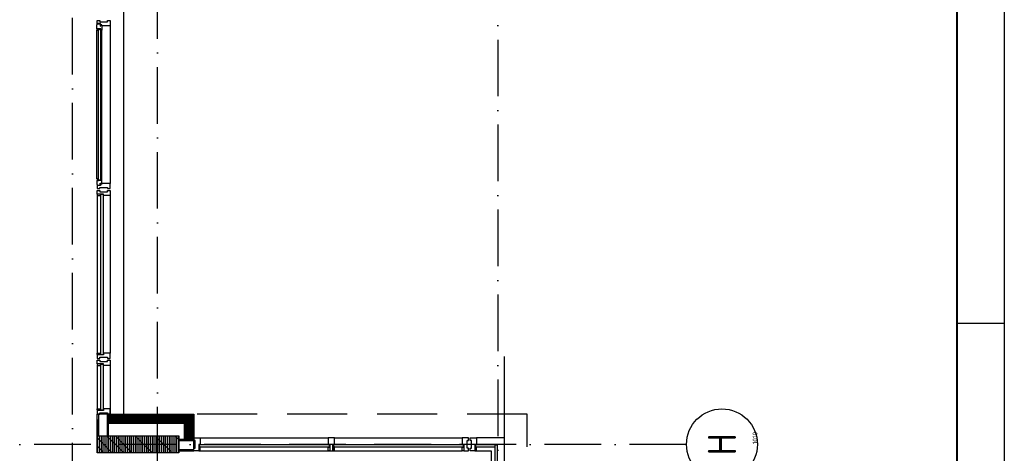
# Model space of a CAD drawing. Header units: millimetres. Extents: x 90707 to 259985, y -1262 to 84291.
# Tile 82 of 85: x 230286 to 240707, y 57713 to 62308. Entities that reach past the tile are written whole.
import ezdxf
from ezdxf.enums import TextEntityAlignment as Align

# ---------------------------------------------------------------- set-up
doc = ezdxf.new("R2010")
doc.units = ezdxf.units.MM
doc.header["$LTSCALE"] = 100
doc.linetypes.add('DASHDOT', pattern=[9, 6, -1.5, 0, -1.5])
doc.linetypes.add('HIDDEN', pattern=[9.525, 6.35, -3.175])
doc.layers.get('0').update_dxf_attribs({"linetype": 'CONTINUOUS'})
for name, color, linetype in [('AL$1----_MAATVOERING', 7, 'CONTINUOUS'), ('AL$2A---_STEMPEL', 7, 'CONTINUOUS'), ('AL$7----_STRAMIEN', 1, 'DASHDOT'), ('AL$8----_HULPLIJNEN', 2, 'CONTINUOUS'), ('AL21----_BUITENWAND', 4, 'CONTINUOUS'), ('AL28----_KONSTRUKTIE', 3, 'CONTINUOUS'), ('AL31----_BUITENKOZ', 7, 'CONTINUOUS'), ('ALL-----_REFLIJNEN', 8, 'CONTINUOUS'), ('ALN-----_BLOCKNAAM', 2, 'CONTINUOUS'), ('ALXA1---_RASTER50', 12, 'CONTINUOUS'), ('ALXA3---_VOLZWART', 14, 'CONTINUOUS'), ('ALXAB---_PREFABBETON', 1, 'CONTINUOUS'), ('ALXOU---_GLAS', 7, 'CONTINUOUS'), ('EL6441--_DATACOM', 3, 'CONTINUOUS'), ('LIJN025', 10, 'CONTINUOUS'), ('LIJN050', 90, 'CONTINUOUS'), ('TEKST25', 10, 'CONTINUOUS'), ('TEKST35', 50, 'CONTINUOUS'), ('TEKST50', 90, 'CONTINUOUS'), ('VOLGNUMMER', 7, 'CONTINUOUS')]:
    doc.layers.add(name, color=color, linetype=linetype)
doc.styles.add('ISO', font='ISO.SHX')
doc.styles.add('ROMAND', font='romand')
doc.styles.get("Standard").update_dxf_attribs({"font": 'iso.shx'})

# ---------------------------------------------------------------- blocks, each defined once
blk = doc.blocks.new('A0-GE')
at = {"layer": 'LIJN025'}
blk.add_line((1495, 589), (1500, 589), dxfattribs=at)
blk.add_lwpolyline([(1500, 841), (1500, 0), (0, 0), (0, 841)], close=True, dxfattribs=at)
at = {"layer": 'LIJN050', "const_width": 0.2}
blk.add_lwpolyline([(1495, 836), (25, 836), (25, 5), (1495, 5)], close=True, dxfattribs=at)
at = {"layer": 'TEKST25', "style": 'ROMAND', "width": 2.899115}
blk.add_attdef('STATUS', text='', height=2.5, dxfattribs=at).set_placement((1454, 71.5), (1493, 71.5), align=Align.FIT)
at = {"layer": 'TEKST25', "style": 'ISO'}
for tag, p in [('E', (1455.25, 66)), ('NAAM-E', (1466.75, 66)), ('DATUM-E', (1485, 66)), ('D', (1455.25, 61)), ('NAAM-D', (1466.75, 61)), ('DATUM-D', (1485, 61)), ('C', (1455.25, 56)), ('NAAM-C', (1466.75, 56)), ('DATUM-C', (1485, 56)), ('B', (1455.25, 51)), ('NAAM-B', (1466.75, 51)), ('DATUM-B', (1485, 51)), ('A', (1455.25, 46)), ('NAAM-A', (1466.75, 46)), ('DATUM-A', (1485, 46))]:
    blk.add_attdef(tag, text='', height=2.5, dxfattribs=at).set_placement(p, align=Align.CENTER)
for tag, p in [('DATUM', (1332.75, 36.25)), ('SCHAAL', (1368, 36.25)), ('GETEKEND', (1398.25, 36.25)), ('GECONTOL.', (1433, 36.25)), ('FORMAAT', (1463.25, 28.25))]:
    blk.add_attdef(tag, p, '', height=2.5, dxfattribs=at)
at = {"layer": 'TEKST35', "style": 'ISO'}
for tag, p in [('PROJECT', (1334.5, 72.5)), ('PLAATS', (1334.5, 63.5)), ('INSTALLATIE-REGEL1', (1334.5, 52.5)), ('INSTALLATIE-REGEL2', (1334.5, 43.5))]:
    blk.add_attdef(tag, p, '', height=4, dxfattribs=at)
blk.add_attdef('PROJ.NR.', text='', height=4, dxfattribs=at).set_placement((1481, 23), align=Align.CENTER)
at = {"layer": 'TEKST50', "style": 'ISO'}
blk.add_attdef('FILE-NAAM', text='', height=5, dxfattribs=at).set_placement((1473.5, 7.5), align=Align.CENTER)
blk = doc.blocks.new('1010')
at = {"layer": 'AL$7----_STRAMIEN', "color": 7, "linetype": 'Continuous'}
blk.add_circle((0, 750), 750, dxfattribs=at)
at = {"layer": 'AL$7----_STRAMIEN', "color": 3, "linetype": 'Continuous'}
blk.add_attdef('STR-NAAM', text='', height=600, rotation=360, dxfattribs=at).set_placement((0, 750), align=Align.MIDDLE)
at = {"layer": 'ALN-----_BLOCKNAAM', "linetype": 'Continuous'}
blk.add_text('1010', height=100, dxfattribs=at).set_placement((0, 0))
blk = doc.blocks.new('A$Cca306792')
at = {"layer": 'ALXA1---_RASTER50'}
h = blk.add_hatch(dxfattribs=at)
h.set_pattern_fill('RASTER50', color=8, scale=100, angle=90, style=0)
h.set_pattern_definition([(90, (-91089.531, 1203.591), (-20, 1e-15), [])])
h.paths.add_polyline_path([(139988, 59160), (140853, 59160), (140853, 58980), (139988, 58980)])
at = {"layer": 'ALXAB---_PREFABBETON'}
h = blk.add_hatch(dxfattribs=at)
h.set_pattern_fill('PREFBET', color=8, angle=90, style=0)
h.set_pattern_definition([(135, (-91089.53, 1203.59), (-106.06602, -106.06602), [])])
h.paths.add_polyline_path([(139988, 59160), (140853, 59160), (140853, 58980), (139988, 58980)])
at = {"layer": 'AL$1----_MAATVOERING', "color": 8}
for p, q in [((141013, 59120), (140853, 59120)), ((141027, 59110), (140853, 59110))]:
    blk.add_line(p, q, dxfattribs=at)
at = {"layer": 'AL$2A---_STEMPEL', "color": 8}
blk.add_line((140108, 59160), (140108, 59390), dxfattribs=at)
blk.add_lwpolyline([(139988, 59160), (139988, 59390), (140003, 59390), (140003, 59160)], close=True, dxfattribs=at)
at = {"layer": 'AL$7----_STRAMIEN', "color": 1}
blk.add_line((144228, 78659), (144228, 39965), dxfattribs=at)
for points in [[(139728, 41385), (139728, 78659)], [(140628, 39965), (140628, 78659)], [(146222, 59070), (2867, 59070)]]:
    blk.add_lwpolyline(points, dxfattribs=at)
at = {"layer": 'AL$8----_HULPLIJNEN', "color": 8}
blk.add_line((144298, 59140), (144298, 60000), dxfattribs=at)
at = {"layer": 'AL21----_BUITENWAND', "color": 8}
for p, q in [((140268, 77010), (140268, 59390)), ((140268, 77010), (140268, 59390)), ((140127, 59390), (141013, 59390)), ((140127, 59290), (140127, 59390)), ((141013, 59390), (141013, 59140)), ((140913, 59290), (140127, 59290))]:
    blk.add_line(p, q, dxfattribs=at)
at = {"layer": 'AL21----_BUITENWAND', "color": 8, "linetype": 'HIDDEN'}
for p, q in [((144538, 59390), (141013, 59390)), ((144538, 50470), (144538, 59390))]:
    blk.add_line(p, q, dxfattribs=at)
at = {"layer": 'AL21----_BUITENWAND', "color": 8}
blk.add_lwpolyline([(140108, 59390), (141013, 59390), (141013, 59120), (140913, 59120), (140913, 59290), (140108, 59290)], close=True, dxfattribs=at)
at = {"layer": 'AL28----_KONSTRUKTIE', "color": 8, "linetype": 'Continuous'}
for p, q in [((139988, 59160), (140853, 59160)), ((139988, 58980), (139988, 59160)), ((140853, 58980), (139988, 58980))]:
    blk.add_line(p, q, dxfattribs=at)
blk.add_lwpolyline([(139988, 59160), (140853, 59160), (140853, 58980), (139988, 58980)], close=True, dxfattribs=at)
at = {"layer": 'AL31----_BUITENKOZ', "color": 8}
for p, q in [((139985, 63515), (139990, 63517)), ((139985, 63472), (139985, 63515)), ((140026, 63472), (139985, 63472)), ((139988, 63561), (140018, 63561)), ((139988, 63528), (139988, 63561)), ((140024, 63528), (139988, 63528)), ((139988, 63472), (140001, 63472)), ((139988, 63455), (139988, 63472)), ((139990, 63517), (139990, 63524)), ((139990, 63524), (140019, 63524)), ((140001, 63472), (140001, 63455)), ((140018, 63561), (140018, 63547)), ((140018, 63547), (140098, 63547)), ((140019, 63524), (140019, 63502)), ((140019, 63502), (140024, 63502)), ((140024, 63514), (140024, 63528)), ((140039, 63514), (140024, 63514)), ((140024, 63502), (140024, 63510)), ((140024, 63510), (140039, 63510)), ((140026, 63455), (140026, 63472)), ((140039, 63505), (140039, 63514)), ((140039, 63510), (140039, 63505)), ((140039, 63505), (140039, 63458)), ((140127, 63505), (140039, 63505)), ((140098, 63547), (140098, 63561)), ((140098, 63561), (140127, 63561)), ((140127, 63561), (140127, 63505)), ((140127, 63505), (140127, 61835)), ((139985, 61882), (139985, 63458)), ((140001, 63455), (139988, 63455)), ((140039, 63458), (140026, 63455)), ((140039, 61882), (140039, 63458)), ((140026, 61867), (139985, 61867)), ((139985, 61867), (139985, 61824)), ((139985, 61824), (139990, 61822)), ((140001, 61884), (139988, 61884)), ((139988, 61884), (139988, 61867)), ((139988, 61867), (140001, 61867)), ((140024, 61812), (139988, 61812)), ((139988, 61812), (139988, 61779)), ((139990, 61822), (139990, 61815)), ((139990, 61815), (140019, 61815)), ((140001, 61867), (140001, 61884)), ((140019, 61815), (140019, 61837)), ((140019, 61837), (140024, 61837)), ((140024, 61837), (140024, 61829)), ((140024, 61829), (140039, 61829)), ((140039, 61826), (140024, 61826)), ((140024, 61826), (140024, 61812)), ((140039, 61882), (140026, 61884)), ((140026, 61884), (140026, 61867)), ((140039, 61835), (140039, 61882)), ((140039, 61829), (140039, 61835)), ((140127, 61835), (140039, 61835)), ((140039, 61835), (140039, 61826)), ((140127, 61779), (140127, 61835)), ((139988, 61779), (140018, 61779)), ((139988, 61705), (139988, 60035)), ((140018, 61779), (140018, 61793)), ((140018, 61793), (140098, 61793)), ((140098, 61793), (140098, 61779)), ((140098, 61779), (140127, 61779)), ((140127, 61705), (140127, 60035)), ((139988, 59905), (139988, 59390)), ((140127, 59905), (140127, 59390)), ((139988, 59334), (139988, 59160)), ((139988, 59160), (140127, 59160)), ((140853, 59140), (140853, 59001)), ((140853, 59121), (141013, 59121)), ((140853, 59111), (141013, 59111)), ((141013, 59110), (141013, 59140)), ((141013, 59140), (141080, 59140)), ((141013, 59001), (141013, 59140)), ((141027, 59110), (141013, 59110)), ((141027, 59030), (141027, 59110)), ((141080, 59140), (141080, 59068)), ((143919, 59140), (143852, 59140)), ((143852, 59140), (143852, 59068)), ((143905, 59030), (143905, 59110)), ((143905, 59110), (143919, 59110)), ((143919, 59110), (143919, 59140)), ((144298, 59140), (144004, 59140)), ((144298, 58846), (144298, 59140)), ((140853, 59016), (141013, 59016)), ((140853, 59001), (141013, 59001)), ((141013, 59001), (141013, 59030)), ((141013, 59030), (141027, 59030)), ((141063, 59001), (141013, 59001)), ((141080, 59068), (141063, 59068)), ((141063, 59068), (141063, 59039)), ((141080, 59068), (141063, 59068)), ((141063, 59068), (141063, 59001)), ((141063, 59039), (141080, 59039)), ((141063, 59039), (141063, 59001)), ((141080, 59039), (141063, 59039)), ((141063, 59001), (141080, 59001)), ((141067, 59043), (141067, 59064)), ((141067, 59064), (141080, 59064)), ((141080, 59043), (141067, 59043)), ((141080, 59064), (141080, 59068)), ((141080, 59039), (141080, 59043)), ((141080, 59001), (141080, 59039)), ((143852, 59068), (143869, 59068)), ((143852, 59064), (143852, 59068)), ((143852, 59068), (143869, 59068)), ((143865, 59064), (143852, 59064)), ((143852, 59039), (143852, 59043)), ((143852, 59043), (143865, 59043)), ((143852, 59001), (143852, 59039)), ((143852, 59039), (143869, 59039)), ((143869, 59039), (143852, 59039)), ((143869, 59001), (143852, 59001)), ((143865, 59043), (143865, 59064)), ((143869, 59068), (143869, 59001)), ((143869, 59068), (143869, 59039)), ((143869, 59039), (143869, 59001)), ((143869, 59001), (143919, 59001)), ((143919, 59030), (143905, 59030)), ((143919, 59001), (143919, 59030)), ((144004, 59001), (144159, 59001)), ((144159, 59001), (144159, 58846))]:
    blk.add_line(p, q, dxfattribs=at)
at = {"layer": 'AL31----_BUITENKOZ', "color": 8, "linetype": 'Continuous'}
for p, q in [((139988, 61722), (139988, 61761)), ((139988, 61761), (139994, 61761)), ((140055, 61722), (139988, 61722)), ((139993, 61717), (139988, 61717)), ((139988, 61717), (139988, 61705)), ((139988, 61705), (140025, 61705)), ((140025, 61722), (139993, 61722)), ((139993, 61722), (139993, 61717)), ((139994, 61761), (140008, 61761)), ((140008, 61761), (140008, 61761)), ((140008, 61761), (140018, 61761)), ((140018, 61761), (140018, 61747)), ((140018, 61747), (140098, 61747)), ((140025, 61705), (140025, 61722)), ((140055, 61705), (140055, 61722)), ((140108, 61705), (140055, 61705)), ((140098, 61747), (140098, 61761)), ((140098, 61761), (140108, 61761)), ((140108, 61761), (140108, 61761)), ((140108, 61761), (140121, 61761)), ((140116, 61705), (140108, 61705)), ((140120, 61705), (140116, 61705)), ((140127, 61705), (140120, 61705)), ((140121, 61761), (140127, 61761)), ((140127, 61761), (140127, 61742)), ((140127, 61742), (140127, 61705)), ((139988, 60023), (139988, 60035)), ((139988, 60035), (140025, 60035)), ((140025, 60035), (140025, 60018)), ((140108, 60035), (140055, 60035)), ((140055, 60035), (140055, 60018)), ((140116, 60035), (140108, 60035)), ((140120, 60035), (140116, 60035)), ((140127, 60035), (140120, 60035)), ((140127, 59998), (140127, 60035)), ((139993, 60023), (139988, 60023)), ((139988, 60018), (139988, 59979)), ((140055, 60018), (139988, 60018)), ((139988, 59979), (139994, 59979)), ((139988, 59922), (139988, 59961)), ((139988, 59961), (139994, 59961)), ((140055, 59922), (139988, 59922)), ((139993, 60018), (139993, 60023)), ((140025, 60018), (139993, 60018)), ((140025, 59922), (139993, 59922)), ((139993, 59922), (139993, 59917)), ((139994, 59979), (140008, 59979)), ((139994, 59961), (140008, 59961)), ((140008, 59979), (140008, 59979)), ((140008, 59979), (140018, 59979)), ((140008, 59961), (140008, 59961)), ((140008, 59961), (140018, 59961)), ((140018, 59979), (140018, 59993)), ((140018, 59993), (140098, 59993)), ((140018, 59961), (140018, 59947)), ((140018, 59947), (140098, 59947)), ((140025, 59905), (140025, 59922)), ((140055, 59905), (140055, 59922)), ((140098, 59993), (140098, 59979)), ((140098, 59979), (140107, 59979)), ((140098, 59947), (140098, 59961)), ((140098, 59961), (140107, 59961)), ((140107, 59979), (140107, 59979)), ((140107, 59979), (140121, 59979)), ((140107, 59961), (140107, 59961)), ((140107, 59961), (140121, 59961)), ((140121, 59979), (140127, 59979)), ((140121, 59961), (140127, 59961)), ((140127, 59979), (140127, 59998)), ((140127, 59961), (140127, 59942)), ((140127, 59942), (140127, 59905)), ((139993, 59917), (139988, 59917)), ((139988, 59917), (139988, 59905)), ((139988, 59905), (140025, 59905)), ((140108, 59905), (140055, 59905)), ((140116, 59905), (140108, 59905)), ((140120, 59905), (140116, 59905)), ((140127, 59905), (140120, 59905)), ((143937, 59134), (143937, 59140)), ((143937, 59140), (143956, 59140)), ((143937, 59120), (143937, 59134)), ((143937, 59110), (143937, 59120)), ((143937, 59120), (143937, 59120)), ((143951, 59110), (143937, 59110)), ((143951, 59030), (143951, 59110)), ((143956, 59140), (144004, 59140)), ((144004, 59140), (144004, 59133)), ((144004, 59133), (144004, 59129)), ((144004, 59129), (144004, 59121)), ((144004, 59121), (144004, 59068)), ((143937, 59021), (143937, 59030)), ((143937, 59030), (143951, 59030)), ((143937, 59007), (143937, 59021)), ((143937, 59021), (143937, 59021)), ((143937, 59001), (143937, 59007)), ((143987, 59001), (143937, 59001)), ((144004, 59068), (143987, 59068)), ((143987, 59068), (143987, 59001)), ((144004, 59039), (143987, 59039)), ((143987, 59039), (143987, 59001)), ((143987, 59001), (144004, 59001)), ((144004, 59001), (144004, 59039))]:
    blk.add_line(p, q, dxfattribs=at)
at = {"layer": 'AL31----_BUITENKOZ', "color": 8}
for points in [[(139985, 63515), (139990, 63517), (139990, 63524), (140019, 63524), (140019, 63502), (140024, 63502), (140024, 63510), (140039, 63510), (140039, 63505), (140039, 63458), (140026, 63455), (140026, 63472), (139985, 63472)], [(139988, 63561), (140018, 63561), (140018, 63547), (140098, 63547), (140098, 63561), (140127, 63561), (140127, 63505), (140039, 63505), (140039, 63514), (140024, 63514), (140024, 63528), (139988, 63528)], [(139988, 63472), (140001, 63472), (140001, 63455), (139988, 63455)], [(139985, 61824), (139990, 61822), (139990, 61815), (140019, 61815), (140019, 61837), (140024, 61837), (140024, 61829), (140039, 61829), (140039, 61835), (140039, 61882), (140026, 61884), (140026, 61867), (139985, 61867)], [(139988, 61867), (140001, 61867), (140001, 61884), (139988, 61884)], [(139988, 61779), (140018, 61779), (140018, 61793), (140098, 61793), (140098, 61779), (140127, 61779), (140127, 61835), (140039, 61835), (140039, 61826), (140024, 61826), (140024, 61812), (139988, 61812)], [(142433, 59140), (142433, 59068), (142450, 59068), (142450, 59001), (142483, 59001), (142483, 59068), (142500, 59068), (142500, 59140)], [(142433, 59039), (142433, 59043), (142446, 59043), (142446, 59064), (142433, 59064), (142433, 59068), (142450, 59068), (142450, 59039)], [(142450, 59039), (142450, 59001), (142433, 59001), (142433, 59039)], [(142500, 59039), (142500, 59043), (142487, 59043), (142487, 59064), (142500, 59064), (142500, 59068), (142483, 59068), (142483, 59039)], [(142483, 59039), (142483, 59001), (142500, 59001), (142500, 59039)]]:
    blk.add_lwpolyline(points, close=True, dxfattribs=at)
for points in [[(140127, 63505), (140127, 61835)], [(139985, 61882), (139985, 63458)], [(140039, 61882), (140039, 63458)], [(139988, 61705), (139988, 60035)], [(140127, 61705), (140127, 60035)], [(139988, 59905), (139988, 59446)], [(140127, 59905), (140127, 59446)], [(140127, 59390), (140127, 59390), (139988, 59390)], [(140003, 59390), (140003, 59160), (140098, 59160), (140098, 59390)], [(141080, 59140), (142433, 59140)], [(142500, 59140), (143852, 59140)], [(141063, 59001), (142450, 59001)], [(142500, 59001), (143852, 59001)]]:
    blk.add_lwpolyline(points, dxfattribs=at)
at = {"layer": 'AL31----_BUITENKOZ', "color": 8, "linetype": 'Continuous'}
for points in [[(139988, 61722), (139988, 61761), (139994, 61761), (140008, 61761), (140008, 61761), (140018, 61761), (140018, 61747), (140098, 61747), (140098, 61761), (140108, 61761), (140108, 61761), (140121, 61761), (140127, 61761), (140127, 61742), (140127, 61705), (140120, 61705), (140116, 61705), (140108, 61705), (140055, 61705), (140055, 61722)], [(140025, 61722), (139993, 61722), (139993, 61717), (139988, 61717), (139988, 61705), (140025, 61705)], [(140025, 60018), (139993, 60018), (139993, 60023), (139988, 60023), (139988, 60035), (140025, 60035)], [(139988, 60018), (139988, 59979), (139994, 59979), (140008, 59979), (140008, 59979), (140018, 59979), (140018, 59993), (140098, 59993), (140098, 59979), (140107, 59979), (140107, 59979), (140121, 59979), (140127, 59979), (140127, 59998), (140127, 60035), (140120, 60035), (140116, 60035), (140108, 60035), (140055, 60035), (140055, 60018)], [(139988, 59922), (139988, 59961), (139994, 59961), (140008, 59961), (140008, 59961), (140018, 59961), (140018, 59947), (140098, 59947), (140098, 59961), (140107, 59961), (140107, 59961), (140121, 59961), (140127, 59961), (140127, 59942), (140127, 59905), (140120, 59905), (140116, 59905), (140108, 59905), (140055, 59905), (140055, 59922)], [(140025, 59922), (139993, 59922), (139993, 59917), (139988, 59917), (139988, 59905), (140025, 59905)], [(140025, 59429), (139993, 59429), (139993, 59434), (139988, 59434), (139988, 59446), (140025, 59446)], [(139988, 59429), (139988, 59390), (139994, 59390), (140008, 59390), (140008, 59390), (140018, 59390), (140018, 59404), (140098, 59404), (140098, 59390), (140107, 59390), (140107, 59390), (140121, 59390), (140127, 59390), (140127, 59409), (140127, 59446), (140120, 59446), (140116, 59446), (140108, 59446), (140055, 59446), (140055, 59429)]]:
    blk.add_lwpolyline(points, close=True, dxfattribs=at)
at = {"layer": 'ALL-----_REFLIJNEN', "color": 8, "linetype": 'Continuous'}
for p, q in [((140127, 59340), (140963, 59340)), ((140963, 59340), (140963, 59140))]:
    blk.add_line(p, q, dxfattribs=at)
blk.add_lwpolyline([(140108, 59340), (140963, 59340), (140963, 59120)], dxfattribs=at)
at = {"layer": 'ALXA3---_VOLZWART', "color": 8, "const_width": 100}
blk.add_lwpolyline([(140108, 59340), (140963, 59340), (140963, 59120)], dxfattribs=at)
at = {"layer": 'ALXAB---_PREFABBETON', "color": 8}
for p, q in [((140270, 58980), (140090, 59160)), ((140058, 58980), (139988, 59050))]:
    blk.add_line(p, q, dxfattribs=at)
at = {"layer": 'ALXOU---_GLAS', "color": 8}
for p, q in [((140003, 61869), (140003, 63470)), ((140003, 63470), (140024, 63470)), ((140024, 63470), (140024, 61869)), ((140024, 61869), (140003, 61869)), ((140027, 60020), (140027, 61720)), ((140027, 61720), (140053, 61720)), ((140053, 61720), (140053, 60020)), ((140053, 60020), (140027, 60020)), ((140027, 59920), (140053, 59920)), ((143991, 59064), (143991, 59042)), ((144201, 59064), (143991, 59064)), ((143991, 59042), (144201, 59042)), ((144201, 58833), (144201, 59064)), ((144201, 59064), (144222, 59064)), ((144201, 59042), (144201, 59064)), ((144222, 59064), (144222, 58833))]:
    blk.add_line(p, q, dxfattribs=at)
for points in [[(140024, 61869), (140003, 61869), (140003, 63470), (140024, 63470)], [(140053, 60020), (140027, 60020), (140027, 61720), (140053, 61720)], [(140053, 59431), (140027, 59431), (140027, 59920), (140053, 59920)], [(141067, 59064), (141067, 59043), (142446, 59043), (142446, 59064)], [(142487, 59064), (142487, 59043), (143865, 59043), (143865, 59064)]]:
    blk.add_lwpolyline(points, close=True, dxfattribs=at)
at = {"layer": 'AL$7----_STRAMIEN', "xscale": 0.5, "yscale": 0.5, "zscale": 0.5, "rotation": 90}
blk.add_blockref('1010', (146976, 59070), dxfattribs=at).add_auto_attribs({'STR-NAAM': 'H'})
at = {"layer": 'VOLGNUMMER', "color": 252, "linetype": 'ByBlock'}
for tag, p in [('0.28', (16187, 74214)), ('0.16', (78893, 73105)), ('0.17', (62961, 72994)), ('0.29', (35887, 72529)), ('0.18', (53124, 64542)), ('0.701', (85482, 63517)), ('0.30', (29366, 63128)), ('0.32', (36092, 63166)), ('0.12', (90689, 63024)), ('0.29A', (33165, 62745)), ('0.30', (38191, 61494)), ('0.27', (17657, 61363)), ('0.19', (61479, 61433)), ('0.14', (89762, 60088)), ('0.33', (45869, 59450)), ('0.15', (73454, 57402)), ('0.25', (28058, 57013)), ('0.801', (112714, 57073)), ('0.18A', (61029, 56759)), ('0.26A', (36299, 54851)), ('0.20', (60895, 53506)), ('0.800', (90980, 50804)), ('0.25A', (73288, 48435)), ('0.300', (94483, 48257)), ('0.21', (58702, 48178)), ('0.24', (35041, 47783)), ('0.102', (87631, 47613)), ('0.203', (95795, 46197)), ('0.26', (18559, 46119)), ('0.802', (68387, 42721)), ('0.204', (95497, 42149)), ('0.07B', (66790, 38909)), ('0.702', (95327, 36513))]:
    blk.add_attdef(tag, text='', height=250, dxfattribs=at).set_placement(p, align=Align.MIDDLE_CENTER)
at = {"layer": 'VOLGNUMMER', "color": 8, "linetype": 'ByBlock'}
blk.add_attdef('0.600', text='', height=250, dxfattribs=at).set_placement((96800, 48300), align=Align.MIDDLE_CENTER)

msp = doc.modelspace()

# ---------------------------------------------------------------- block references
at = {"xscale": 100, "yscale": 100, "zscale": 100}
msp.add_blockref('A0-GE', (90707, 191), dxfattribs=at)
at = {"layer": 'EL6441--_DATACOM'}
msp.add_blockref('A$Cca306792', (91118, -1262), dxfattribs=at)

doc.saveas('drawing.dxf')
